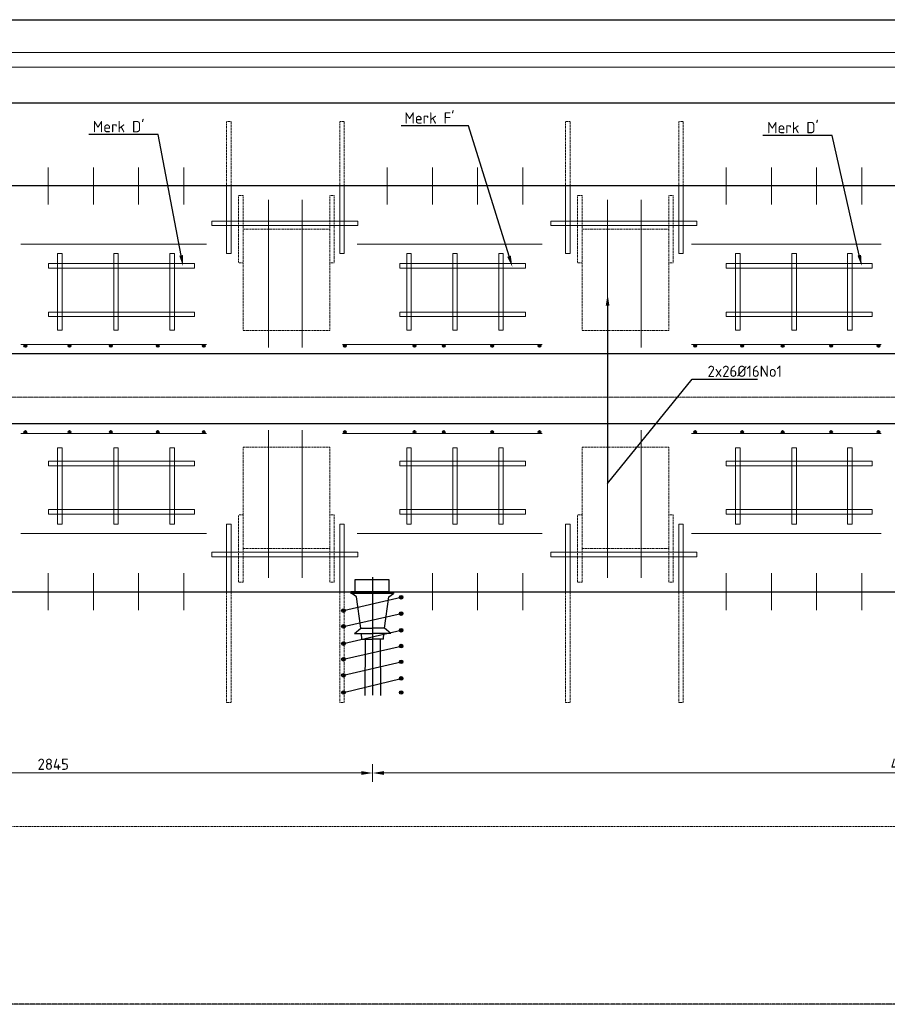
# Model space of a CAD drawing. Header units: millimetres. Extents: x -8028558 to 327273, y -63352 to 83293.
# Tile 50 of 195: x -2122 to 1742, y 4742 to 9126. Entities that reach past the tile are written whole.
import ezdxf
from ezdxf import colors
from ezdxf.entities.mleader import LeaderData, LeaderLine
from ezdxf.math import Vec2, Vec3

# ---------------------------------------------------------------- set-up
doc = ezdxf.new("R2010")
doc.units = ezdxf.units.MM
doc.linetypes.add('NLCS-HIDDEN', pattern=[4, 2, -2])
doc.linetypes.add('XX-AFBREEK', pattern=[7, 4, -1, 1, -1])
for name, color, linetype, lineweight in [('B-CO-BC-AANGRENZENDE CONSTRUCTIE_STAAL-A', 253, 'Continuous', 18), ('B-CO-BC-AFBREEKLIJN-G', 7, 'XX-AFBREEK', 18), ('B-CO-BC-AFBREEKLIJN-GD', 7, 'XX-AFBREEK', 25), ('B-CO-BC-AFBREEKLIJN-GN', 7, 'NLCS-HIDDEN', 13), ('B-CO-BC-BETONVORM-GD', 90, 'Continuous', 25), ('B-CO-BC-BETONVORM-M', 7, 'Continuous', 18), ('B-CO-BC-VOORSPANNING-GD', 200, 'Continuous', 25), ('B-CO-BC-WAPENING-GD', 130, 'Continuous', 25), ('B-CO-BC-WAPENING-GN', 150, 'NLCS-HIDDEN', 13), ('B-CO-BC-WAPENING_HOOFDWAPENING-G', 170, 'Continuous', 18), ('X-XX-AL-VERWIJZING-T25', 7, 'Continuous', 25)]:
    doc.layers.add(name, color=color, linetype=linetype, lineweight=lineweight)
doc.styles.add('NLCS-ISO-MM20-T25', font='NLCS-ISO.ttf', dxfattribs={"height": 50})
doc.dimstyles.new('NLCS-MM20-T25-PIJL_L0_H0', dxfattribs={"dimscale": 20, "dimtxt": 2.5, "dimasz": 2.5, "dimexe": 2, "dimexo": 2, "dimgap": 0.7, "dimtad": 1, "dimdec": 0, "dimzin": 0, "dimdsep": 46, "dimtxsty": 'NLCS-ISO-MM20-T25', "dimcen": 0, "dimdle": 2, "dimclrd": 256, "dimclre": 256, "dimclrt": 256, "dimadec": 0, "dimazin": 0, "dimtfac": 1, "dimtdec": 3, "dimtofl": 0, "dimtmove": 0, "dimatfit": 3, "dimfxl": 2, "dimfxlon": 1, "dimtfillclr": 256, "dimtolj": 1, "dimtzin": 0, "dimlwd": -1, "dimlwe": -1, "dimarcsym": 0})
pattern_1 = [(45, (0, 0), (-2.8284271, 2.8284271), []), (45, (0, 2.4284), (-2.8284271, 2.8284271), []), (45, (0, 2.5284), (-2.8284271, 2.8284271), []), (45, (0, 2.6284), (-2.8284271, 2.8284271), [])]

# ---------------------------------------------------------------- blocks, each defined once
blk = doc.blocks.new('*D1621')
at = {"layer": 'B-CO-BC-BETONVORM-M', "transparency": 16777216}
for p, q in [((-550.1, 5812.2), (-550.1, 5732.2)), ((4199.9, 5812.2), (4199.9, 5732.2)), ((4149.9, 5772.2), (-500.1, 5772.2))]:
    blk.add_line(p, q, dxfattribs=at)
for points in [[(-500.1, 5780.5), (-500.1, 5763.8), (-550.1, 5772.2)], [(4149.9, 5780.5), (4149.9, 5763.8), (4199.9, 5772.2)]]:
    blk.add_solid(points, dxfattribs=at)
at = {"layer": 'B-CO-BC-BETONVORM-M', "transparency": 16777216, "insert": (1824.9, 5811.2), "char_height": 50, "attachment_point": 5, "style": 'NLCS-ISO-MM20-T25'}
blk.add_mtext('\\A1;4750', dxfattribs=at)
blk = doc.blocks.new('*D1622')
at = {"layer": 'B-CO-BC-BETONVORM-M', "transparency": 16777216}
for p, q in [((-3395.1, 5812.2), (-3395.1, 5732.2)), ((-550.1, 5812.2), (-550.1, 5732.2)), ((-600.1, 5772.2), (-3345.1, 5772.2))]:
    blk.add_line(p, q, dxfattribs=at)
for points in [[(-3345.1, 5780.5), (-3345.1, 5763.8), (-3395.1, 5772.2)], [(-600.1, 5780.5), (-600.1, 5763.8), (-550.1, 5772.2)]]:
    blk.add_solid(points, dxfattribs=at)
at = {"layer": 'B-CO-BC-BETONVORM-M', "transparency": 16777216, "insert": (-1972.6, 5811.2), "char_height": 50, "attachment_point": 5, "style": 'NLCS-ISO-MM20-T25'}
blk.add_mtext('\\A1;2845', dxfattribs=at)

msp = doc.modelspace()

# ---------------------------------------------------------------- hatches: boundary and pattern name
at = {"layer": 'B-CO-BC-AANGRENZENDE CONSTRUCTIE_STAAL-A'}
h = msp.add_hatch(dxfattribs=at)
h.set_pattern_fill('ACO-STAAL', color=256, pattern_type=2)
h.set_pattern_definition(pattern_1)
h.paths.add_polyline_path([(-2102.8, 7674.4, -1), (-2090.8, 7674.4, -1)])
h = msp.add_hatch(dxfattribs=at)
h.set_pattern_fill('ACO-STAAL', color=256, pattern_type=2)
h.set_pattern_definition(pattern_1)
h.paths.add_polyline_path([(-1906.1, 7674.4, -1), (-1894.1, 7674.4, -1)])
h = msp.add_hatch(dxfattribs=at)
h.set_pattern_fill('ACO-STAAL', color=256, pattern_type=2)
h.set_pattern_definition(pattern_1)
h.paths.add_polyline_path([(-1721.7, 7674.4, -1), (-1709.7, 7674.4, -1)])
h = msp.add_hatch(dxfattribs=at)
h.set_pattern_fill('ACO-STAAL', color=256, pattern_type=2)
h.set_pattern_definition(pattern_1)
h.paths.add_polyline_path([(-1513.4, 7674.4, -1), (-1501.4, 7674.4, -1)])
h = msp.add_hatch(dxfattribs=at)
h.set_pattern_fill('ACO-STAAL', color=256, pattern_type=2)
h.set_pattern_definition(pattern_1)
h.paths.add_polyline_path([(-1308.6, 7674.4, -1), (-1296.6, 7674.4, -1)])
h = msp.add_hatch(dxfattribs=at)
h.set_pattern_fill('ACO-STAAL', color=256, pattern_type=2)
h.set_pattern_definition(pattern_1)
h.paths.add_polyline_path([(-680, 7674.4, -1), (-668, 7674.4, -1)])
h = msp.add_hatch(dxfattribs=at)
h.set_pattern_fill('ACO-STAAL', color=256, pattern_type=2)
h.set_pattern_definition(pattern_1)
h.paths.add_polyline_path([(-369.7, 7674.4, -1), (-357.7, 7674.4, -1)])
h = msp.add_hatch(dxfattribs=at)
h.set_pattern_fill('ACO-STAAL', color=256, pattern_type=2)
h.set_pattern_definition(pattern_1)
h.paths.add_polyline_path([(-239.8, 7674.4, -1), (-227.8, 7674.4, -1)])
h = msp.add_hatch(dxfattribs=at)
h.set_pattern_fill('ACO-STAAL', color=256, pattern_type=2)
h.set_pattern_definition(pattern_1)
h.paths.add_polyline_path([(-23.6, 7674.4, -1), (-11.6, 7674.4, -1)])
h = msp.add_hatch(dxfattribs=at)
h.set_pattern_fill('ACO-STAAL', color=256, pattern_type=2)
h.set_pattern_definition(pattern_1)
h.paths.add_polyline_path([(187.1, 7674.4, -1), (199.1, 7674.4, -1)])
h = msp.add_hatch(dxfattribs=at)
h.set_pattern_fill('ACO-STAAL', color=256, pattern_type=2)
h.set_pattern_definition(pattern_1)
h.paths.add_polyline_path([(880.1, 7674.4, -1), (892.1, 7674.4, -1)])
h = msp.add_hatch(dxfattribs=at)
h.set_pattern_fill('ACO-STAAL', color=256, pattern_type=2)
h.set_pattern_definition(pattern_1)
h.paths.add_polyline_path([(1089.4, 7674.4, -1), (1101.4, 7674.4, -1)])
h = msp.add_hatch(dxfattribs=at)
h.set_pattern_fill('ACO-STAAL', color=256, pattern_type=2)
h.set_pattern_definition(pattern_1)
h.paths.add_polyline_path([(1269.7, 7674.4, -1), (1281.7, 7674.4, -1)])
h = msp.add_hatch(dxfattribs=at)
h.set_pattern_fill('ACO-STAAL', color=256, pattern_type=2)
h.set_pattern_definition(pattern_1)
h.paths.add_polyline_path([(1485.9, 7674.4, -1), (1497.9, 7674.4, -1)])
h = msp.add_hatch(dxfattribs=at)
h.set_pattern_fill('ACO-STAAL', color=256, pattern_type=2)
h.set_pattern_definition(pattern_1)
h.paths.add_polyline_path([(1696.7, 7674.4, -1), (1708.7, 7674.4, -1)])
h = msp.add_hatch(dxfattribs=at)
h.set_pattern_fill('ACO-STAAL', color=256, pattern_type=2)
h.set_pattern_definition(pattern_1)
h.paths.add_polyline_path([(-2102.8, 7290.4, 1), (-2090.8, 7290.4, 1)])
h = msp.add_hatch(dxfattribs=at)
h.set_pattern_fill('ACO-STAAL', color=256, pattern_type=2)
h.set_pattern_definition(pattern_1)
h.paths.add_polyline_path([(-1906.1, 7290.4, 1), (-1894.1, 7290.4, 1)])
h = msp.add_hatch(dxfattribs=at)
h.set_pattern_fill('ACO-STAAL', color=256, pattern_type=2)
h.set_pattern_definition(pattern_1)
h.paths.add_polyline_path([(-1721.7, 7290.4, 1), (-1709.7, 7290.4, 1)])
h = msp.add_hatch(dxfattribs=at)
h.set_pattern_fill('ACO-STAAL', color=256, pattern_type=2)
h.set_pattern_definition(pattern_1)
h.paths.add_polyline_path([(-1513.4, 7290.4, 1), (-1501.4, 7290.4, 1)])
h = msp.add_hatch(dxfattribs=at)
h.set_pattern_fill('ACO-STAAL', color=256, pattern_type=2)
h.set_pattern_definition(pattern_1)
h.paths.add_polyline_path([(-1308.6, 7290.4, 1), (-1296.6, 7290.4, 1)])
h = msp.add_hatch(dxfattribs=at)
h.set_pattern_fill('ACO-STAAL', color=256, pattern_type=2)
h.set_pattern_definition(pattern_1)
h.paths.add_polyline_path([(-680, 7290.4, 1), (-668, 7290.4, 1)])
h = msp.add_hatch(dxfattribs=at)
h.set_pattern_fill('ACO-STAAL', color=256, pattern_type=2)
h.set_pattern_definition(pattern_1)
h.paths.add_polyline_path([(-369.7, 7290.4, 1), (-357.7, 7290.4, 1)])
h = msp.add_hatch(dxfattribs=at)
h.set_pattern_fill('ACO-STAAL', color=256, pattern_type=2)
h.set_pattern_definition(pattern_1)
h.paths.add_polyline_path([(-239.8, 7290.4, 1), (-227.8, 7290.4, 1)])
h = msp.add_hatch(dxfattribs=at)
h.set_pattern_fill('ACO-STAAL', color=256, pattern_type=2)
h.set_pattern_definition(pattern_1)
h.paths.add_polyline_path([(-23.6, 7290.4, 1), (-11.6, 7290.4, 1)])
h = msp.add_hatch(dxfattribs=at)
h.set_pattern_fill('ACO-STAAL', color=256, pattern_type=2)
h.set_pattern_definition(pattern_1)
h.paths.add_polyline_path([(187.1, 7290.4, 1), (199.1, 7290.4, 1)])
h = msp.add_hatch(dxfattribs=at)
h.set_pattern_fill('ACO-STAAL', color=256, pattern_type=2)
h.set_pattern_definition(pattern_1)
h.paths.add_polyline_path([(880.1, 7290.4, 1), (892.1, 7290.4, 1)])
h = msp.add_hatch(dxfattribs=at)
h.set_pattern_fill('ACO-STAAL', color=256, pattern_type=2)
h.set_pattern_definition(pattern_1)
h.paths.add_polyline_path([(1089.4, 7290.4, 1), (1101.4, 7290.4, 1)])
h = msp.add_hatch(dxfattribs=at)
h.set_pattern_fill('ACO-STAAL', color=256, pattern_type=2)
h.set_pattern_definition(pattern_1)
h.paths.add_polyline_path([(1269.7, 7290.4, 1), (1281.7, 7290.4, 1)])
h = msp.add_hatch(dxfattribs=at)
h.set_pattern_fill('ACO-STAAL', color=256, pattern_type=2)
h.set_pattern_definition(pattern_1)
h.paths.add_polyline_path([(1485.9, 7290.4, 1), (1497.9, 7290.4, 1)])
h = msp.add_hatch(dxfattribs=at)
h.set_pattern_fill('ACO-STAAL', color=256, pattern_type=2)
h.set_pattern_definition(pattern_1)
h.paths.add_polyline_path([(1696.7, 7290.4, 1), (1708.7, 7290.4, 1)])

# ---------------------------------------------------------------- linework, layer by layer
at = {"layer": 'B-CO-BC-AFBREEKLIJN-G', "flags": 128}
msp.add_lwpolyline([(16404, 7445.1), (-6325, 7445.1)], dxfattribs=at)
at = {"layer": 'B-CO-BC-AFBREEKLIJN-GD', "flags": 128}
msp.add_lwpolyline([(15614.8, 4742.3), (-5445.2, 4742.3)], dxfattribs=at)
at = {"layer": 'B-CO-BC-AFBREEKLIJN-GN', "flags": 128}
msp.add_lwpolyline([(12216, 5533.5), (-2153.5, 5533.5)], dxfattribs=at)
at = {"layer": 'B-CO-BC-BETONVORM-GD', "flags": 128}
msp.add_lwpolyline([(-5940.2, 9124.2), (13735, 9126)], close=True, dxfattribs=at)
for points in [[(13735, 8979.5), (-4480.2, 8977.8)], [(13735, 8915.5), (-4480.2, 8913.8)], [(15714.8, 8755), (-5940.2, 8755)], [(15714.8, 8385.7), (-5940.2, 8385.7)], [(15714.8, 7638.4), (-5940.2, 7638.4)], [(-5395.2, 6579.1), (15514.8, 6579.1), (15514.8, 4742.3)]]:
    msp.add_lwpolyline(points, dxfattribs=at)
at = {"layer": 'B-CO-BC-BETONVORM-GD', "ltscale": 500, "flags": 128}
msp.add_lwpolyline([(15494.8, 6579.1), (15494.8, 7326.4), (-5395.2, 7326.4), (-5395.2, 4742.3)], dxfattribs=at)
at = {"layer": 'B-CO-BC-VOORSPANNING-GD', "ltscale": 500, "flags": 128}
for points in [[(-627.5, 6579.1), (-627.5, 6634.1)], [(-627.5, 6634.1), (-477.5, 6634.1)], [(-477.5, 6634.1), (-477.5, 6579.1)], [(-627.5, 6579.1), (-647.5, 6579.1)], [(-647.5, 6579.1), (-647.5, 6571.1)], [(-477.5, 6579.1), (-627.5, 6579.1)], [(-477.5, 6579.1), (-457.5, 6579.1)], [(-457.5, 6579.1), (-457.5, 6571.1)], [(-415.1, 6554.8), (-431.1, 6554.8)], [(-423.1, 6546.8), (-423.1, 6562.8)], [(-423.1, 6554.8), (-415.1, 6554.8)], [(-672.4, 6495.2), (-688.4, 6495.2)], [(-680.4, 6487.2), (-680.4, 6503.2)], [(-680.4, 6495.2), (-672.4, 6495.2)], [(-423.1, 6473.9), (-423.1, 6489.9)], [(-415.1, 6481.9), (-431.1, 6481.9)], [(-423.1, 6481.9), (-415.1, 6481.9)], [(-672.4, 6424.6), (-688.4, 6424.6)], [(-680.4, 6416.6), (-680.4, 6432.6)], [(-680.4, 6424.6), (-672.4, 6424.6)], [(-415.1, 6407.9), (-431.1, 6407.9)], [(-423.1, 6399.9), (-423.1, 6415.9)], [(-423.1, 6407.9), (-415.1, 6407.9)], [(-672.4, 6348.3), (-688.4, 6348.3)], [(-680.4, 6340.3), (-680.4, 6356.3)], [(-680.4, 6348.3), (-672.4, 6348.3)], [(-415.1, 6337.2), (-431.1, 6337.2)], [(-423.1, 6329.2), (-423.1, 6345.2)], [(-423.1, 6337.2), (-415.1, 6337.2)], [(-672.4, 6278.8), (-688.4, 6278.8)], [(-680.4, 6270.8), (-680.4, 6286.8)], [(-680.4, 6278.8), (-672.4, 6278.8)], [(-423.1, 6259.1), (-423.1, 6275.1)], [(-415.1, 6267.1), (-431.1, 6267.1)], [(-423.1, 6267.1), (-415.1, 6267.1)], [(-672.4, 6207), (-688.4, 6207)], [(-680.4, 6199), (-680.4, 6215)], [(-680.4, 6207), (-672.4, 6207)], [(-415.1, 6193.1), (-431.1, 6193.1)], [(-423.1, 6185.1), (-423.1, 6201.1)], [(-423.1, 6193.1), (-415.1, 6193.1)], [(-680.4, 6122.7), (-680.4, 6138.7)], [(-423.1, 6122.7), (-423.1, 6138.7)], [(-672.4, 6130.7), (-688.4, 6130.7)], [(-680.4, 6130.7), (-672.4, 6130.7)], [(-415.1, 6130.7), (-431.1, 6130.7)], [(-423.1, 6130.7), (-415.1, 6130.7)]]:
    msp.add_lwpolyline(points, dxfattribs=at)
at = {"layer": 'B-CO-BC-VOORSPANNING-GD', "ltscale": 5, "flags": 128}
for points in [[(-550.1, 6643.4), (-550.1, 6118.3)], [(-680.4, 6495.2), (-423.1, 6554.8)], [(-457.5, 6571.1), (-647.5, 6571.1)], [(-622.2, 6556.8), (-642.7, 6571.1)], [(-602.7, 6417.4), (-622.2, 6556.8)], [(-497.6, 6417.4), (-478.1, 6556.8)], [(-478.1, 6556.8), (-457.5, 6571.1)], [(-680.4, 6424.6), (-423.1, 6481.9)], [(-680.4, 6348.3), (-423.1, 6407.9)], [(-630.7, 6392.5), (-602.7, 6417.4)], [(-469.6, 6392.5), (-497.6, 6417.4)], [(-598.9, 6367.5), (-600.3, 6392.8)], [(-584.2, 6367.7), (-584.9, 6116.6)], [(-516, 6367.7), (-515.3, 6116.6)], [(-501.3, 6367.5), (-499.9, 6392.8)], [(-680.4, 6278.8), (-423.1, 6337.2)], [(-680.4, 6207), (-423.1, 6267.1)], [(-680.4, 6130.7), (-423.1, 6193.1)]]:
    msp.add_lwpolyline(points, dxfattribs=at)
at = {"layer": 'B-CO-BC-VOORSPANNING-GD', "flags": 128}
for points in [[(-602.7, 6417.4), (-550.1, 6417.4)], [(-497.6, 6417.4), (-550.1, 6417.4)], [(-630.7, 6392.5), (-550.1, 6392.5)], [(-598.9, 6367.5), (-550.1, 6367.5)], [(-469.6, 6392.5), (-550.1, 6392.5)], [(-501.3, 6367.5), (-550.1, 6367.5)]]:
    msp.add_lwpolyline(points, dxfattribs=at)
at = {"layer": 'B-CO-BC-VOORSPANNING-GD', "ltscale": 500}
for centre in [(-423.1, 6554.8), (-680.4, 6495.2), (-423.1, 6481.9), (-680.4, 6424.6), (-423.1, 6407.9), (-680.4, 6348.3), (-423.1, 6337.2), (-680.4, 6278.8), (-423.1, 6267.1), (-680.4, 6207), (-423.1, 6193.1), (-680.4, 6130.7), (-423.1, 6130.7)]:
    msp.add_circle(centre, 8, dxfattribs=at)
at = {"layer": 'B-CO-BC-WAPENING-GD'}
for centre in [(-2096.8, 7674.4), (-1900.1, 7674.4), (-1715.7, 7674.4), (-1507.4, 7674.4), (-1302.6, 7674.4), (-674, 7674.4), (-363.7, 7674.4), (-233.8, 7674.4), (-17.6, 7674.4), (193.1, 7674.4), (886.1, 7674.4), (1095.4, 7674.4), (1275.7, 7674.4), (1491.9, 7674.4), (1702.7, 7674.4), (-2096.8, 7290.4), (-1900.1, 7290.4), (-1715.7, 7290.4), (-1507.4, 7290.4), (-1302.6, 7290.4), (-674, 7290.4), (-363.7, 7290.4), (-233.8, 7290.4), (-17.6, 7290.4), (193.1, 7290.4), (886.1, 7290.4), (1095.4, 7290.4), (1275.7, 7290.4), (1491.9, 7290.4), (1702.7, 7290.4)]:
    msp.add_circle(centre, 6, dxfattribs=at)
at = {"layer": 'B-CO-BC-WAPENING-GN'}
for points in [[(-1180.3, 8385.7), (-1180.3, 8672.4), (-1200.3, 8672.4), (-1200.3, 8385.7)], [(-676.5, 8385.7), (-676.5, 8672.4), (-696.5, 8672.4), (-696.5, 8385.7)], [(329.2, 8385.7), (329.2, 8672.4), (309.2, 8672.4), (309.2, 8385.7)], [(833, 8385.7), (833, 8672.4), (813, 8672.4), (813, 8385.7)]]:
    msp.add_lwpolyline(points, dxfattribs=at)
at = {"layer": 'B-CO-BC-WAPENING-GN', "flags": 128}
for points in [[(-1127.2, 8343.5), (-1147.2, 8343.5)], [(-1147.2, 8343.5), (-1147.2, 8043.5)], [(-1127.2, 8193.5), (-1127.2, 8343.5)], [(-721.3, 8343.5), (-741.3, 8343.5)], [(-741.3, 8343.5), (-741.3, 8193.5)], [(-721.3, 8193.5), (-721.3, 8343.5)], [(382.3, 8343.5), (362.3, 8343.5)], [(362.3, 8343.5), (362.3, 8043.5)], [(382.3, 8193.5), (382.3, 8343.5)], [(788.2, 8343.5), (768.2, 8343.5)], [(768.2, 8343.5), (768.2, 8193.5)], [(788.2, 8193.5), (788.2, 8343.5)], [(-721.3, 8193.5), (-721.3, 8043.5)], [(788.2, 8193.5), (788.2, 8043.5)], [(-1127.2, 8043.5), (-1147.2, 8043.5)], [(-721.3, 8043.5), (-741.3, 8043.5)], [(382.3, 8043.5), (362.3, 8043.5)], [(788.2, 8043.5), (768.2, 8043.5)], [(-1147.2, 6621.3), (-1147.2, 6921.3)], [(-1127.2, 6921.3), (-1147.2, 6921.3)], [(-721.3, 6921.3), (-741.3, 6921.3)], [(-721.3, 6771.3), (-721.3, 6921.3)], [(362.3, 6621.3), (362.3, 6921.3)], [(382.3, 6921.3), (362.3, 6921.3)], [(788.2, 6921.3), (768.2, 6921.3)], [(788.2, 6771.3), (788.2, 6921.3)], [(-1127.2, 6771.3), (-1127.2, 6621.3)], [(-741.3, 6621.3), (-741.3, 6771.3)], [(-721.3, 6771.3), (-721.3, 6621.3)], [(382.3, 6771.3), (382.3, 6621.3)], [(768.2, 6621.3), (768.2, 6771.3)], [(788.2, 6771.3), (788.2, 6621.3)], [(-1127.2, 6621.3), (-1147.2, 6621.3)], [(-721.3, 6621.3), (-741.3, 6621.3)], [(382.3, 6621.3), (362.3, 6621.3)], [(788.2, 6621.3), (768.2, 6621.3)], [(-1200.3, 6579.1), (-1200.3, 6085.4)], [(-1180.3, 6085.4), (-1180.3, 6579.1)], [(-696.5, 6579.1), (-696.5, 6085.4)], [(-676.5, 6085.4), (-676.5, 6579.1)], [(309.2, 6579.1), (309.2, 6085.4)], [(329.2, 6085.4), (329.2, 6579.1)], [(813, 6579.1), (813, 6085.4)], [(833, 6085.4), (833, 6579.1)], [(-1200.3, 6085.4), (-1180.3, 6085.4)], [(-696.5, 6085.4), (-676.5, 6085.4)], [(309.2, 6085.4), (329.2, 6085.4)], [(813, 6085.4), (833, 6085.4)]]:
    msp.add_lwpolyline(points, dxfattribs=at)
at = {"layer": 'B-CO-BC-WAPENING-GN'}
for points in [[(-741.3, 8193.5), (-1127.2, 8193.5), (-1127.2, 7742.3), (-741.3, 7742.3)], [(768.2, 8193.5), (382.3, 8193.5), (382.3, 7742.3), (768.2, 7742.3)], [(-741.3, 6771.3), (-1127.2, 6771.3), (-1127.2, 7222.5), (-741.3, 7222.5)], [(768.2, 6771.3), (382.3, 6771.3), (382.3, 7222.5), (768.2, 7222.5)]]:
    msp.add_lwpolyline(points, close=True, dxfattribs=at)
at = {"layer": 'B-CO-BC-WAPENING_HOOFDWAPENING-G', "flags": 128}
for points in [[(-1994.9, 8467.9), (-1994.9, 8303.5)], [(-1793.7, 8467.9), (-1793.7, 8303.5)], [(-1592.6, 8467.9), (-1592.6, 8303.5)], [(-1391.5, 8467.9), (-1391.5, 8303.5)], [(-485.3, 8467.9), (-485.3, 8303.5)], [(-284.2, 8467.9), (-284.2, 8303.5)], [(-83.1, 8467.9), (-83.1, 8303.5)], [(118.1, 8467.9), (118.1, 8303.5)], [(1024.2, 8467.9), (1024.2, 8303.5)], [(1225.3, 8467.9), (1225.3, 8303.5)], [(1426.5, 8467.9), (1426.5, 8303.5)], [(1627.6, 8467.9), (1627.6, 8303.5)], [(-1013.4, 8140.3), (-1013.4, 8323.8)], [(-863.4, 8136.5), (-863.4, 8323.8)], [(496.1, 8140.3), (496.1, 8323.8)], [(646.1, 8136.5), (646.1, 8323.8)], [(-1290.5, 8125.9), (-2117.6, 8125.9)], [(-1013.4, 8140.3), (-1013.4, 7666.5)], [(-863.4, 8136.5), (-863.4, 7666.5)], [(205.2, 8125.9), (-619.7, 8125.9)], [(496.1, 8140.3), (496.1, 7666.5)], [(646.1, 8136.5), (646.1, 7666.5)], [(1714.7, 8125.9), (870.2, 8125.9)], [(-1290.5, 7680.4), (-2117.6, 7680.4)], [(205.2, 7680.4), (-683.8, 7680.4)], [(1714.7, 7680.4), (870.2, 7680.4)], [(-1290.5, 7284.4), (-2117.6, 7284.4)], [(-1013.4, 6824.5), (-1013.4, 7298.3)], [(-863.4, 6828.3), (-863.4, 7298.3)], [(205.2, 7284.4), (-683.8, 7284.4)], [(496.1, 6824.5), (496.1, 7298.3)], [(646.1, 6828.3), (646.1, 7298.3)], [(1714.7, 7284.4), (870.2, 7284.4)], [(-1290.5, 6838.9), (-2117.6, 6838.9)], [(205.2, 6838.9), (-619.7, 6838.9)], [(1714.7, 6838.9), (870.2, 6838.9)], [(-1013.4, 6824.5), (-1013.4, 6641)], [(-863.4, 6828.3), (-863.4, 6641)], [(496.1, 6824.5), (496.1, 6641)], [(646.1, 6828.3), (646.1, 6641)], [(-1994.9, 6496.9), (-1994.9, 6661.3)], [(-1793.7, 6496.9), (-1793.7, 6661.3)], [(-1592.6, 6496.9), (-1592.6, 6661.3)], [(-1391.5, 6496.9), (-1391.5, 6661.3)], [(-284.2, 6496.9), (-284.2, 6661.3)], [(-83.1, 6496.9), (-83.1, 6661.3)], [(118.1, 6496.9), (118.1, 6661.3)], [(1024.2, 6496.9), (1024.2, 6661.3)], [(1225.3, 6496.9), (1225.3, 6661.3)], [(1426.5, 6496.9), (1426.5, 6661.3)], [(1627.6, 6496.9), (1627.6, 6661.3)]]:
    msp.add_lwpolyline(points, dxfattribs=at)
at = {"layer": 'B-CO-BC-WAPENING_HOOFDWAPENING-G'}
for points in [[(-1180.3, 8385.7), (-1180.3, 8084.4), (-1200.3, 8084.4), (-1200.3, 8385.7)], [(-676.5, 8385.7), (-676.5, 8084.4), (-696.5, 8084.4), (-696.5, 8385.7)], [(329.2, 8385.7), (329.2, 8084.4), (309.2, 8084.4), (309.2, 8385.7)], [(833, 8385.7), (833, 8084.4), (813, 8084.4), (813, 8385.7)], [(-1180.3, 6579.1), (-1180.3, 6880.4), (-1200.3, 6880.4), (-1200.3, 6579.1)], [(-676.5, 6579.1), (-676.5, 6880.4), (-696.5, 6880.4), (-696.5, 6579.1)], [(329.2, 6579.1), (329.2, 6880.4), (309.2, 6880.4), (309.2, 6579.1)], [(833, 6579.1), (833, 6880.4), (813, 6880.4), (813, 6579.1)]]:
    msp.add_lwpolyline(points, dxfattribs=at)
for points in [[(-1266.5, 8229.5), (-1266.5, 8209.5), (-616.5, 8209.5), (-616.5, 8229.5)], [(243, 8229.5), (243, 8209.5), (893, 8209.5), (893, 8229.5)], [(-1953.1, 8084.4), (-1953.1, 7744.4), (-1933.1, 7744.4), (-1933.1, 8084.4)], [(-1703.2, 8084.4), (-1703.2, 7744.4), (-1683.2, 7744.4), (-1683.2, 8084.4)], [(-1453.2, 8084.4), (-1453.2, 7744.4), (-1433.2, 7744.4), (-1433.2, 8084.4)], [(-398.6, 8084.4), (-398.6, 7744.4), (-378.6, 7744.4), (-378.6, 8084.4)], [(-193.6, 8084.4), (-193.6, 7744.4), (-173.6, 7744.4), (-173.6, 8084.4)], [(11.3, 8084.4), (11.3, 7744.4), (31.3, 7744.4), (31.3, 8084.4)], [(1066, 8084.4), (1066, 7744.4), (1086, 7744.4), (1086, 8084.4)], [(1317.2, 8084.4), (1317.2, 7744.4), (1337.2, 7744.4), (1337.2, 8084.4)], [(1565, 8084.4), (1565, 7744.4), (1585, 7744.4), (1585, 8084.4)], [(-1993.9, 8040.2), (-1993.9, 8020.2), (-1343.9, 8020.2), (-1343.9, 8040.2)], [(-429.6, 8020.2), (-429.6, 8040.2), (130.4, 8040.2), (130.4, 8020.2)], [(1024.3, 8040.2), (1024.3, 8020.2), (1674.3, 8020.2), (1674.3, 8040.2)], [(-1993.9, 7824.5), (-1993.9, 7804.5), (-1343.9, 7804.5), (-1343.9, 7824.5)], [(-429.6, 7804.5), (-429.6, 7824.5), (130.4, 7824.5), (130.4, 7804.5)], [(1024.3, 7824.5), (1024.3, 7804.5), (1674.3, 7804.5), (1674.3, 7824.5)], [(-1953.1, 6880.4), (-1953.1, 7220.4), (-1933.1, 7220.4), (-1933.1, 6880.4)], [(-1703.2, 6880.4), (-1703.2, 7220.4), (-1683.2, 7220.4), (-1683.2, 6880.4)], [(-1453.2, 6880.4), (-1453.2, 7220.4), (-1433.2, 7220.4), (-1433.2, 6880.4)], [(-398.6, 6880.4), (-398.6, 7220.4), (-378.6, 7220.4), (-378.6, 6880.4)], [(-193.6, 6880.4), (-193.6, 7220.4), (-173.6, 7220.4), (-173.6, 6880.4)], [(11.3, 6880.4), (11.3, 7220.4), (31.3, 7220.4), (31.3, 6880.4)], [(1066, 6880.4), (1066, 7220.4), (1086, 7220.4), (1086, 6880.4)], [(1317.2, 6880.4), (1317.2, 7220.4), (1337.2, 7220.4), (1337.2, 6880.4)], [(1565, 6880.4), (1565, 7220.4), (1585, 7220.4), (1585, 6880.4)], [(-1993.9, 7140.3), (-1993.9, 7160.3), (-1343.9, 7160.3), (-1343.9, 7140.3)], [(-429.6, 7160.3), (-429.6, 7140.3), (130.4, 7140.3), (130.4, 7160.3)], [(1024.3, 7140.3), (1024.3, 7160.3), (1674.3, 7160.3), (1674.3, 7140.3)], [(-1993.9, 6924.6), (-1993.9, 6944.6), (-1343.9, 6944.6), (-1343.9, 6924.6)], [(-429.6, 6944.6), (-429.6, 6924.6), (130.4, 6924.6), (130.4, 6944.6)], [(1024.3, 6924.6), (1024.3, 6944.6), (1674.3, 6944.6), (1674.3, 6924.6)], [(-1266.5, 6735.3), (-1266.5, 6755.3), (-616.5, 6755.3), (-616.5, 6735.3)], [(243, 6735.3), (243, 6755.3), (893, 6755.3), (893, 6735.3)]]:
    msp.add_lwpolyline(points, close=True, dxfattribs=at)

# ---------------------------------------------------------------- dimensions: what is measured, and where the dimension line sits
at = {"layer": 'B-CO-BC-BETONVORM-M'}
for base, p1, p2, picture, middle in [((-3395.1, 5772.2), (-550.1, 6579.1), (-3395.1, 6579.1), '*D1622', (-1972.6, 5811.2)), ((-550.1, 5772.2), (4199.9, 6579.1), (-550.1, 6579.1), '*D1621', (1824.9, 5811.2))]:
    dim = msp.add_linear_dim(base=base, p1=p1, p2=p2, angle=180, dimstyle='NLCS-MM20-T25-PIJL_L0_H0', dxfattribs=at)
    dim.commit()
    dim.dimension.update_dxf_attribs({"geometry": picture, "text_midpoint": middle})

# ---------------------------------------------------------------- leaders
at = {"layer": 'X-XX-AL-VERWIJZING-T25'}
ml = msp.add_multileader_mtext('Standard', dxfattribs=at)
ml.set_content('4{\\H1.08333x;Ø\\H1x;12No9a,b}', color=256, style='NLCS-ISO-MM20-T25')
ml.set_leader_properties(color=256, linetype='ByLayer', lineweight=-1)
ml.build(insert=Vec2(0, 0))
ml.multileader.update_dxf_attribs({"text_left_attachment_type": 5, "text_right_attachment_type": 5, "dogleg_length": 50, "arrow_head_size": 50})
ctx = ml.context
ctx.base_point, ctx.char_height, ctx.arrow_head_size, ctx.landing_gap_size, ctx.plane_origin = Vec3(-17525.5, 8640.2), 50, 50, 18, Vec3(-17538.6, 8593.8)
ctx.left_attachment, ctx.right_attachment = 5, 5
notes = []
notes.append((ctx, [(1, (1, 1, 0), (-17575.5, 8640.2), (1, 0), 50, [(0, [(-17667.3, 8356.7)], 0, [])])]))
ctx.mtext.insert, ctx.mtext.width, ctx.mtext.flow_direction = Vec3(-17507.5, 8705.2), 19735.353, 5
ml = msp.add_multileader_mtext('Standard', dxfattribs=at)
ml.set_content("Merk F'", color=256, style='NLCS-ISO-MM20-T25')
ml.set_leader_properties(color=256, linetype='ByLayer', lineweight=-1)
ml.build(insert=Vec2(0, 0))
ml.multileader.update_dxf_attribs({"text_left_attachment_type": 5, "text_right_attachment_type": 5, "dogleg_length": 50, "arrow_head_size": 50})
ctx = ml.context
ctx.base_point, ctx.char_height, ctx.arrow_head_size, ctx.landing_gap_size, ctx.plane_origin = Vec3(-426.7, 8653.4), 50, 50, 18, Vec3(482.4, 8765.9)
ctx.left_attachment, ctx.right_attachment = 5, 5
notes.append((ctx, [(0, (1, 1, 0), (-123.2, 8653.4), (-1, 0), 50, [(0, [(72, 8025.4)], 0, [])])]))
ctx.mtext.insert, ctx.mtext.flow_direction = Vec3(-408.7, 8713.4), 5
ml = msp.add_multileader_mtext('Standard', dxfattribs=at)
ml.set_content("Merk D'", color=256, style='NLCS-ISO-MM20-T25')
ml.set_leader_properties(color=256, linetype='ByLayer', lineweight=-1)
ml.build(insert=Vec2(0, 0))
ml.multileader.update_dxf_attribs({"text_left_attachment_type": 5, "text_right_attachment_type": 5, "dogleg_length": 50, "arrow_head_size": 50})
ctx = ml.context
ctx.base_point, ctx.char_height, ctx.arrow_head_size, ctx.landing_gap_size, ctx.plane_origin = Vec3(-1814.3, 8614.9), 50, 50, 18, Vec3(-1292, 8811.9)
ctx.left_attachment, ctx.right_attachment = 5, 5
notes.append((ctx, [(0, (1, 1, 0), (-1505.8, 8614.9), (-1, 0), 50, [(0, [(-1394.1, 8027.5)], 0, [])])]))
ctx.mtext.insert, ctx.mtext.flow_direction = Vec3(-1796.3, 8674.9), 5
ml = msp.add_multileader_mtext('Standard', dxfattribs=at)
ml.set_content("Merk D'", color=256, style='NLCS-ISO-MM20-T25')
ml.set_leader_properties(color=256, linetype='ByLayer', lineweight=-1)
ml.build(insert=Vec2(0, 0))
ml.multileader.update_dxf_attribs({"text_left_attachment_type": 5, "text_right_attachment_type": 5, "dogleg_length": 50, "arrow_head_size": 50})
ctx = ml.context
ctx.base_point, ctx.char_height, ctx.arrow_head_size, ctx.landing_gap_size, ctx.plane_origin = Vec3(1188.4, 8610.6), 50, 50, 18, Vec3(1710.7, 8807.6)
ctx.left_attachment, ctx.right_attachment = 5, 5
notes.append((ctx, [(0, (1, 1, 0), (1496.9, 8610.6), (-1, 0), 50, [(0, [(1628, 8028.8)], 0, [])])]))
ctx.mtext.insert, ctx.mtext.flow_direction = Vec3(1206.4, 8670.6), 5
ml = msp.add_multileader_mtext('Standard', dxfattribs=at)
ml.set_content('2x26Ø16No1', color=256, style='NLCS-ISO-MM20-T25')
ml.set_leader_properties(color=256, linetype='ByLayer', lineweight=-1)
ml.build(insert=Vec2(0, 0))
ml.multileader.update_dxf_attribs({"text_left_attachment_type": 5, "text_right_attachment_type": 5, "dogleg_length": 50, "arrow_head_size": 50})
ctx = ml.context
ctx.base_point, ctx.char_height, ctx.arrow_head_size, ctx.landing_gap_size, ctx.plane_origin = Vec3(923.4, 7525.7), 50, 50, 18, Vec3(367.4, 7666.3)
ctx.left_attachment, ctx.right_attachment = 5, 5
notes.append((ctx, [(0, (1, 1, 0), (873.4, 7525.7), (1, 0), 50, [(1, [(496.1, 7903.4), (496.1, 7061.4)], 0, [])])]))
ctx.mtext.insert, ctx.mtext.width, ctx.mtext.flow_direction = Vec3(941.4, 7585.7), 220.629, 5
ml = msp.add_multileader_mtext('Standard', dxfattribs=at)
ml.set_content('Stekken 77{\\H1.08333x;Ø\\H1x;12No5}', color=256, style='NLCS-ISO-MM20-T25')
ml.set_leader_properties(color=256, linetype='ByLayer', lineweight=-1)
ml.build(insert=Vec2(0, 0))
ml.multileader.update_dxf_attribs({"text_left_attachment_type": 5, "text_right_attachment_type": 5, "dogleg_length": 50, "arrow_head_size": 50})
ctx = ml.context
ctx.base_point, ctx.char_height, ctx.arrow_head_size, ctx.landing_gap_size, ctx.plane_origin = Vec3(-20717.5, 7509.7), 50, 50, 18, Vec3(-19552.5, 7556)
ctx.left_attachment, ctx.right_attachment = 5, 5
notes.append((ctx, [(0, (1, 1, 0), (-20058.6, 7509.7), (-1, 0), 50, [(0, [(-19313.3, 7674.4)], 0, [])])]))
ctx.mtext.insert, ctx.mtext.width, ctx.mtext.flow_direction = Vec3(-20699.5, 7574.7), 19735.353, 5
ml = msp.add_multileader_mtext('Standard', dxfattribs=at)
ml.set_content('Stekken 72{\\H1.08333x;Ø\\H1x;12No5}', color=256, style='NLCS-ISO-MM20-T25')
ml.set_leader_properties(color=256, linetype='ByLayer', lineweight=-1)
ml.build(insert=Vec2(0, 0))
ml.multileader.update_dxf_attribs({"text_left_attachment_type": 5, "text_right_attachment_type": 5, "dogleg_length": 50, "arrow_head_size": 50})
ctx = ml.context
ctx.base_point, ctx.char_height, ctx.arrow_head_size, ctx.landing_gap_size, ctx.plane_origin = Vec3(-20726, 7369.7), 50, 50, 18, Vec3(-19561, 7416)
ctx.left_attachment, ctx.right_attachment = 5, 5
notes.append((ctx, [(0, (1, 1, 0), (-20067, 7369.7), (-1, 0), 50, [(0, [(-19313.3, 7290.4)], 0, [])])]))
ctx.mtext.insert, ctx.mtext.width, ctx.mtext.flow_direction = Vec3(-20708, 7434.7), 19768.594, 5
ml = msp.add_multileader_mtext('Standard', dxfattribs=at)
ml.set_content('4{\\H1.08333x;Ø\\H1x;12No9a,b}', color=256, style='NLCS-ISO-MM20-T25')
ml.set_leader_properties(color=256, linetype='ByLayer', lineweight=-1)
ml.build(insert=Vec2(0, 0))
ml.multileader.update_dxf_attribs({"text_left_attachment_type": 5, "text_right_attachment_type": 5, "dogleg_length": 50, "arrow_head_size": 50})
ctx = ml.context
ctx.base_point, ctx.char_height, ctx.arrow_head_size, ctx.landing_gap_size, ctx.plane_origin = Vec3(-18179.4, 6323.9), 50, 50, 18, Vec3(-17538.6, 6370.3)
ctx.left_attachment, ctx.right_attachment = 5, 5
notes.append((ctx, [(0, (1, 1, 0), (-17730.7, 6323.9), (-1, 0), 50, [(0, [(-17667.3, 6607.4)], 0, [])])]))
ctx.mtext.insert, ctx.mtext.width, ctx.mtext.flow_direction = Vec3(-18161.4, 6388.9), 19735.353, 5
for ctx, leaders in notes:
    for number, flags, end, landing, length, lines in leaders:
        leader = LeaderData()
        leader.index, (leader.has_last_leader_line, leader.has_dogleg_vector, leader.attachment_direction) = number, flags
        leader.last_leader_point, leader.dogleg_vector, leader.dogleg_length = Vec3(end), Vec3(landing), length
        for number, points, colour, breaks in lines:
            line = LeaderLine()
            line.index, line.vertices, line.color, line.breaks = number, Vec3.list(points), colors.encode_raw_color(colour), breaks
            leader.lines.append(line)
        ctx.leaders.append(leader)

doc.saveas('drawing.dxf')
